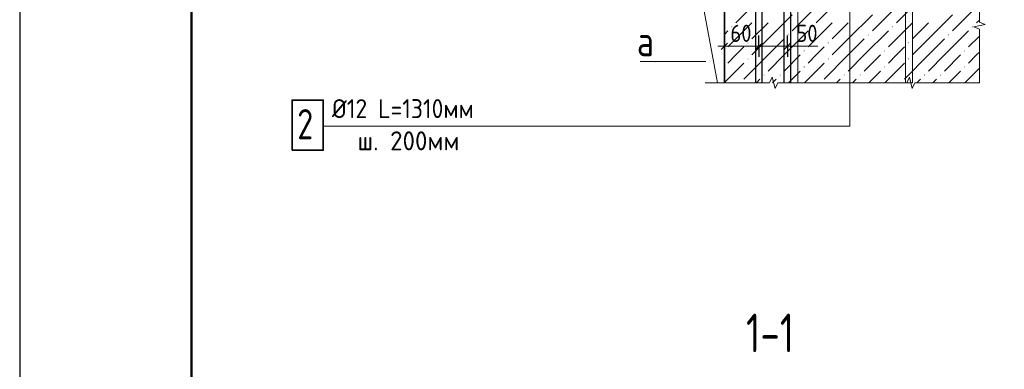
# Model space of a CAD drawing. Header units: millimetres. Extents: x 0 to 50400, y 0 to 35640.
# Tile 15 of 34: x 0 to 13743, y 21650 to 26525. Entities that reach past the tile are written whole.
import ezdxf

# ---------------------------------------------------------------- set-up
doc = ezdxf.new("R2010")
doc.units = ezdxf.units.MM
for name, color, linetype, lineweight in [('Standard', 7, 'Continuous', 25), ('Размерная линия_ общее', 7, 'Continuous', 13), ('Текст_ общее', 7, 'Continuous', 25)]:
    doc.layers.add(name, color=color, linetype=linetype, lineweight=lineweight)
doc.styles.add('ISOCPEUR', font='txt')

msp = doc.modelspace()

# ---------------------------------------------------------------- hatches: boundary and pattern name
at = {"layer": 'Standard', "linetype": 'Continuous', "lineweight": 13, "transparency": 33554687}
for points in [[(9934, 26425), (9941, 26433), (9949, 26425), (9941, 26418)], [(11054, 26425), (11061, 26433), (11069, 26425), (11061, 26418)], [(12174, 26425), (12181, 26433), (12189, 26425), (12181, 26418)], [(13294, 26425), (13301, 26433), (13309, 26425), (13301, 26418)], [(10718, 26313), (10725, 26321), (10733, 26313), (10725, 26306)], [(11838, 26313), (11845, 26321), (11853, 26313), (11845, 26306)], [(12958, 26313), (12965, 26321), (12973, 26313), (12965, 26306)], [(10158, 26201), (10165, 26209), (10173, 26201), (10165, 26194)], [(11278, 26201), (11285, 26209), (11293, 26201), (11285, 26194)], [(12398, 26201), (12405, 26209), (12413, 26201), (12405, 26194)], [(9836, 26091), (9837, 26089), (9836, 26088)], [(10158, 25977), (10165, 25985), (10173, 25977), (10165, 25970)], [(10942, 26089), (10949, 26097), (10957, 26089), (10949, 26082)], [(11278, 25977), (11285, 25985), (11293, 25977), (11285, 25970)], [(12062, 26089), (12069, 26097), (12077, 26089), (12069, 26082)], [(12398, 25977), (12405, 25985), (12413, 25977), (12405, 25970)], [(13182, 26089), (13189, 26097), (13197, 26089), (13189, 26082)], [(9836, 25867), (9837, 25865), (9836, 25864)], [(10942, 25865), (10949, 25873), (10957, 25865), (10949, 25858)], [(12062, 25865), (12069, 25873), (12077, 25865), (12069, 25858)], [(13182, 25865), (13189, 25873), (13197, 25865), (13189, 25858)], [(10382, 25753), (10389, 25761), (10397, 25753), (10389, 25746)], [(10606, 25753), (10613, 25761), (10621, 25753), (10613, 25746)], [(11502, 25753), (11509, 25761), (11517, 25753), (11509, 25746)], [(11726, 25753), (11733, 25761), (11741, 25753), (11733, 25746)], [(12622, 25753), (12629, 25761), (12637, 25753), (12629, 25746)], [(12846, 25753), (12853, 25761), (12861, 25753), (12853, 25746)], [(10050, 25646), (10053, 25649), (10057, 25646)], [(11170, 25646), (11173, 25649), (11177, 25646)], [(12290, 25646), (12293, 25649), (12297, 25646)]]:
    msp.add_hatch(color=7, dxfattribs=at).paths.add_polyline_path(points, flags=16)

# ---------------------------------------------------------------- linework, layer by layer
at = {"layer": 'Standard', "color": 7, "linetype": 'Continuous', "lineweight": 25, "transparency": 33554687}
for p, q in [((2400, 35040), (2400, 1270)), ((10268, 30990), (10268, 25646)), ((10668, 30990), (10668, 25646))]:
    msp.add_line(p, q, dxfattribs=at)
at = {"layer": 'Standard', "color": 7, "linetype": 'Continuous', "lineweight": 13, "transparency": 33554687}
for p, q in [((13396, 27238), (13396, 26490)), ((13476, 26458), (13316, 26426)), ((13316, 26426), (13396, 26394)), ((13396, 26490), (13476, 26458)), ((13396, 26394), (13396, 25646)), ((10716, 26155), (11140, 26155)), ((9579, 25942), (8659, 25942)), ((10505, 25726), (10466, 25646)), ((10543, 25566), (10505, 25726)), ((12420, 25726), (12381, 25646)), ((12458, 25566), (12420, 25726)), ((9566, 25646), (9566, 25646)), ((10466, 25646), (9566, 25646)), ((10581, 25646), (10543, 25566)), ((11481, 25646), (10581, 25646)), ((12381, 25646), (11481, 25646)), ((12496, 25646), (12458, 25566)), ((13396, 25646), (12496, 25646)), ((13396, 25646), (13396, 25646))]:
    msp.add_line(p, q, dxfattribs=at)
at = {"layer": 'Standard', "color": 254, "linetype": 'Continuous', "lineweight": 13, "transparency": 33554687}
for p, q in [((10333, 26817), (9997, 26481)), ((11453, 26817), (11117, 26481)), ((12573, 26817), (12237, 26481)), ((11117, 26705), (10781, 26369)), ((12237, 26705), (11901, 26369)), ((13357, 26705), (13021, 26369)), ((10445, 26257), (10781, 26593)), ((11565, 26257), (11901, 26593)), ((12685, 26257), (13021, 26593)), ((10221, 26481), (9885, 26145)), ((10445, 26481), (10221, 26257)), ((11341, 26481), (11005, 26145)), ((11565, 26481), (11341, 26257)), ((12461, 26481), (12125, 26145)), ((12685, 26481), (12461, 26257)), ((13396, 26520), (13357, 26481)), ((9836, 26319), (9885, 26369)), ((10445, 26257), (10221, 26033)), ((10669, 26257), (10445, 26033)), ((10669, 26033), (11005, 26369)), ((11565, 26257), (11341, 26033)), ((11789, 26257), (11565, 26033)), ((11789, 26033), (12125, 26369)), ((12685, 26257), (12461, 26033)), ((12909, 26257), (12685, 26033)), ((12909, 26033), (13245, 26369)), ((13396, 26296), (13245, 26145)), ((9997, 26033), (10109, 26145)), ((11117, 26033), (11229, 26145)), ((12237, 26033), (12349, 26145)), ((9885, 25921), (9997, 26033)), ((10445, 26033), (10109, 25697)), ((10669, 26033), (10445, 25809)), ((10893, 26033), (10669, 25809)), ((11005, 25921), (11117, 26033)), ((11565, 26033), (11229, 25697)), ((11789, 26033), (11565, 25809)), ((12013, 26033), (11789, 25809)), ((12125, 25921), (12237, 26033)), ((12685, 26033), (12349, 25697)), ((12909, 26033), (12685, 25809)), ((13133, 26033), (12909, 25809)), ((13245, 25921), (13357, 26033)), ((13357, 26033), (13396, 26072)), ((10109, 25921), (9836, 25647)), ((11229, 25921), (10954, 25646)), ((12349, 25921), (12074, 25646)), ((13396, 25848), (13194, 25646)), ((10893, 25809), (10730, 25646)), ((12013, 25809), (11850, 25646)), ((13133, 25809), (12970, 25646)), ((10333, 25697), (10282, 25646)), ((10506, 25646), (10557, 25697)), ((11453, 25697), (11402, 25646)), ((11626, 25646), (11677, 25697)), ((12573, 25697), (12522, 25646)), ((12746, 25646), (12797, 25697))]:
    msp.add_line(p, q, dxfattribs=at)
at = {"layer": 'Standard', "color": 7, "linetype": 'Continuous', "lineweight": 25, "transparency": 33554687}
msp.add_lwpolyline([(0, 0), (50400, 0), (50400, 35640), (0, 35640), (0, 0)], close=True, dxfattribs=at)
at = {"layer": 'Standard', "color": 7, "linetype": 'Continuous', "lineweight": 50, "transparency": 33554687}
msp.add_lwpolyline([(2400, 35040), (49800, 35040), (49800, 600), (2400, 600), (2400, 35040)], close=True, dxfattribs=at)
at = {"layer": 'Standard', "color": 7, "linetype": 'Continuous', "lineweight": 13, "transparency": 33554687}
for points in [[(10860, 32016), (10860, 25646), (10764, 25646), (10764, 32016), (10860, 32016)], [(12460, 32016), (12460, 25646), (12364, 25646), (12364, 32016), (12460, 32016)], [(9740, 25646), (9440, 27250), (7108, 27502)], [(4237, 25041), (11588, 25041), (11588, 26910)]]:
    msp.add_lwpolyline(points, dxfattribs=at)
at = {"layer": 'Standard', "color": 7, "linetype": 'Continuous', "lineweight": 25, "transparency": 33554687}
for points in [[(10364, 25646), (10364, 30990), (10268, 30990)], [(10764, 25646), (10764, 30990), (10668, 30990)]]:
    msp.add_lwpolyline(points, dxfattribs=at)
at = {"layer": 'Standard', "color": 7, "linetype": 'Continuous', "lineweight": 35, "transparency": 33554687}
msp.add_lwpolyline([(9836, 25646), (9836, 27646), (7108, 27646)], dxfattribs=at)
at = {"layer": 'Размерная линия_ общее', "color": 253, "linetype": 'Continuous', "lineweight": -3, "true_color": 0xa0a0a0, "transparency": 33554687}
for p, q in [((9836, 26155), (9836, 26305)), ((10316, 26155), (10316, 26305)), ((10716, 26155), (10716, 26305)), ((9836, 26155), (9836, 26005)), ((10316, 26155), (10316, 26005)), ((10716, 26155), (10716, 26005))]:
    msp.add_line(p, q, dxfattribs=at)
at = {"layer": 'Размерная линия_ общее', "color": 7, "linetype": 'Continuous', "lineweight": 13, "transparency": 33554687}
for p, q in [((9836, 26155), (9746, 26155)), ((9836, 26155), (10316, 26155)), ((10316, 26155), (10716, 26155)), ((10716, 26155), (10806, 26155))]:
    msp.add_line(p, q, dxfattribs=at)
at = {"layer": 'Размерная линия_ общее', "color": 7, "linetype": 'Continuous', "lineweight": 25, "transparency": 33554687}
for p, q in [((9791, 26110), (9881, 26200)), ((10271, 26110), (10361, 26200)), ((10671, 26110), (10761, 26200))]:
    msp.add_line(p, q, dxfattribs=at)
at = {"layer": 'Текст_ общее', "color": 7, "linetype": 'Continuous', "lineweight": 35, "transparency": 33554687}
msp.add_lwpolyline([(3803, 24704), (4237, 24704), (4237, 25404), (3803, 25404), (3803, 24704)], dxfattribs=at)

# ---------------------------------------------------------------- texts
at = {"layer": 'Standard', "color": 7, "linetype": 'Continuous', "lineweight": 35, "transparency": 33554687, "insert": (8615, 26016), "char_height": 420, "width": 503.78, "attachment_point": 7, "style": 'ISOCPEUR'}
msp.add_mtext('\\W0.80;а', dxfattribs=at)
at = {"layer": 'Standard', "color": 7, "linetype": 'Continuous', "lineweight": 25, "transparency": 33554687, "char_height": 264, "attachment_point": 7, "rotation": 359.9999, "style": 'ISOCPEUR'}
for s, insert, width in [('\\W0.91;Ø12 L=1310мм', (4358, 25153), 2284.13), ('\\W0.96;ш. 200мм', (4715, 24704), 1578.57)]:
    msp.add_mtext(s, dxfattribs=dict(at, insert=insert, width=width))
at = {"layer": 'Standard', "color": 7, "linetype": 'Continuous', "lineweight": 50, "transparency": 33554687, "insert": (10138, 21887), "char_height": 540, "width": 1117.19, "attachment_point": 7, "style": 'ISOCPEUR'}
msp.add_mtext('\\W0.74;1-1', dxfattribs=at)
at = {"layer": 'Размерная линия_ общее', "color": 7, "linetype": 'Continuous', "lineweight": 18, "transparency": 33554687, "char_height": 240, "attachment_point": 7, "style": 'ISOCPEUR'}
for s, insert, width in [('\\W0.87;60', (9920, 26215), 440.64), ('\\W0.87;50', (10841, 26215), 440.65)]:
    msp.add_mtext(s, dxfattribs=dict(at, insert=insert, width=width))
at = {"layer": 'Текст_ общее', "color": 7, "linetype": 'Continuous', "lineweight": 35, "transparency": 33554687, "insert": (3873, 24858), "char_height": 420, "width": 456.98, "attachment_point": 7, "rotation": 359.9999, "style": 'ISOCPEUR'}
msp.add_mtext('\\W0.78;2', dxfattribs=at)

doc.saveas('drawing.dxf')
